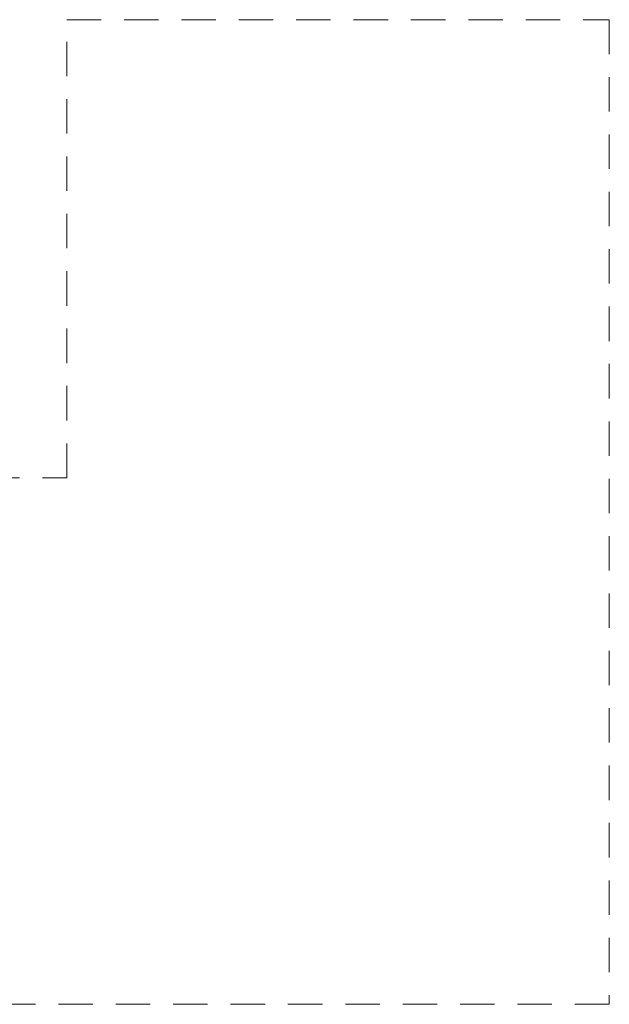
# Model space of a CAD drawing. Header units: millimetres. Extents: x -11600 to 53600, y -21460 to 10010.
# Tile 6 of 6: x 40756 to 53600, y -11470 to 9980. Entities that reach past the tile are written whole.
import ezdxf

# ---------------------------------------------------------------- set-up
doc = ezdxf.new("R2010")
doc.units = ezdxf.units.MM
doc.header["$MEASUREMENT"] = 0
doc.linetypes.add('Čárkovaná S', pattern=[125, 75, -50])
doc.layers.add('12_Kóty.DPS', color=7, linetype='Continuous')

msp = doc.modelspace()

# ---------------------------------------------------------------- linework, layer by layer
at = {"layer": '12_Kóty.DPS', "color": 251, "linetype": 'Čárkovaná S', "lineweight": 13, "ltscale": 10}
for p, q in [((41780, 0), (41780, 9980)), ((41780, 9980), (53600, 9980)), ((53600, 9980), (53600, -11470)), ((0, 0), (41780, 0)), ((53600, -11470), (0, -11470))]:
    msp.add_line(p, q, dxfattribs=at)

doc.saveas('drawing.dxf')
